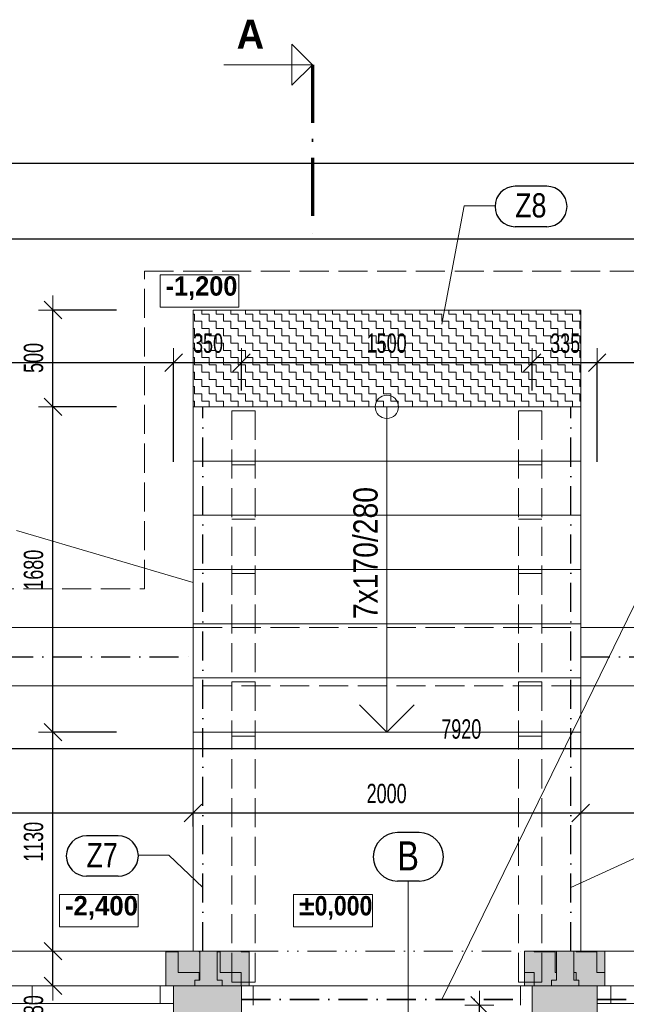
# Model space of a CAD drawing. Header units: millimetres. Extents: x -19372 to 59327, y -69634 to -42168.
# Tile 29 of 44: x -602 to 2527, y -47252 to -42168. Entities that reach past the tile are written whole.
import ezdxf

# ---------------------------------------------------------------- set-up
doc = ezdxf.new("R2010")
doc.units = ezdxf.units.MM
doc.header["$PDMODE"] = 65
for name, pattern in [('Carkovana 2x_1', [200, 150, -50]), ('Cerchovana_1', [250, 150, -50, 0, -50]), ('JIS_08_37', [480, 300, -90, 0, -90]), ('JIS_09_15', [300, 150, -50, 0, -50, 0, -50])]:
    doc.linetypes.add(name, pattern=pattern)
for name, color, linetype, lineweight in [('XR$10$ZPEVNĚNÉ PLOCHY - ČÁRKOVANĚ_1', 7, 'Continuous', 25), ('XR$2$1.NP - STÁVAJÍCÍ_1', 7, 'Continuous', 25), ('XR$3$KOTY_1', 7, 'Continuous', 25), ('XR$4$VÝROBKY_1', 7, 'Continuous', 25), ('XR$5$OKNA + IZOLANT_1', 7, 'Continuous', 25), ('XR$7$1.NP - FILING_1', 7, 'Continuous', 25), ('XR$8$1.NP - NÁVRH_1', 7, 'Continuous', 25)]:
    doc.layers.add(name, color=color, linetype=linetype, lineweight=lineweight)
doc.styles.add('ARIAL', font='ARIAL.TTF')
doc.styles.add('Arial Black', font='Arial Black')
doc.styles.add('ARIALNARROW', font='ARIALN.TTF')
doc.dimstyles.new('DIMSTYLE_10', dxfattribs={"dimtxt": 100, "dimasz": 150, "dimexe": 0, "dimexo": 0, "dimgap": 50, "dimtad": 2, "dimdec": 0, "dimrnd": 5, "dimzin": 12, "dimdsep": 46, "dimtxsty": 'ARIALNARROW', "dimblk1": 'ALL_ML_STRICH', "dimblk2": 'ALL_ML_STRICH', "dimsah": 1, "dimcen": 0, "dimclrd": 6, "dimclre": 6, "dimclrt": 6, "dimadec": 0, "dimazin": 0, "dimtfac": 1, "dimtdec": 0, "dimtix": 1, "dimtmove": 2, "dimatfit": 3, "dimfxl": 0, "dimtvp": 1.2, "dimtzin": 0, "dimlwd": 0, "dimlwe": 13, "dimarcsym": 0})
doc.dimstyles.new('DIMSTYLE_3', dxfattribs={"dimtxt": 100, "dimasz": 150, "dimexe": 0, "dimexo": 0, "dimgap": 50, "dimtad": 2, "dimdec": 0, "dimrnd": 5, "dimdsep": 46, "dimtxsty": 'ARIALNARROW', "dimblk1": 'ALL_ML_STRICH', "dimblk2": 'ALL_ML_STRICH', "dimsah": 1, "dimcen": 0, "dimclrd": 6, "dimclre": 6, "dimclrt": 6, "dimadec": 0, "dimazin": 0, "dimtfac": 1, "dimtdec": 0, "dimtix": 1, "dimtmove": 2, "dimatfit": 3, "dimfxl": 0, "dimtzin": 0, "dimlwd": 0, "dimlwe": 13, "dimarcsym": 0})
doc.dimstyles.new('DIMSTYLE_8', dxfattribs={"dimtxt": 100, "dimasz": 150, "dimexe": 0, "dimexo": 0, "dimgap": 50, "dimtad": 2, "dimdec": 0, "dimrnd": 5, "dimzin": 12, "dimdsep": 46, "dimtxsty": 'ARIALNARROW', "dimblk1": 'ALL_ML_STRICH', "dimblk2": 'ALL_ML_STRICH', "dimsah": 1, "dimcen": 0, "dimclrd": 6, "dimclre": 6, "dimclrt": 6, "dimadec": 0, "dimazin": 0, "dimtfac": 1, "dimtdec": 0, "dimtix": 1, "dimtmove": 2, "dimatfit": 3, "dimfxl": 0, "dimtzin": 0, "dimlwd": 0, "dimlwe": 13, "dimarcsym": 0})
pattern_1 = [(0, (216, 216), (108, 108), [108, -108]), (90, (216, 216), (-108, 108), [108, -108])]

# ---------------------------------------------------------------- blocks, each defined once
blk = doc.blocks.new('KOMPLEXNÍ OBJEKT_1')
at = {"layer": 'XR$3$KOTY_1', "color": 7, "linetype": 'Continuous', "lineweight": 13}
for p, q in [((908.9, -42400.2), (802.8, -42294.1)), ((802.8, -42294.1), (802.8, -42506.3)), ((908.9, -42400.2), (450.5, -42400.2)), ((908.9, -42400.2), (802.8, -42506.3))]:
    blk.add_line(p, q, dxfattribs=at)
at = {"layer": 'XR$3$KOTY_1', "color": 7, "linetype": 'JIS_08_37', "lineweight": 70}
blk.add_line((908.9, -42400.2), (908.9, -43275.6), dxfattribs=at)
at = {"layer": 'XR$3$KOTY_1', "color": 7, "linetype": 'Continuous', "lineweight": 25, "insert": (517.1, -42317.7), "char_height": 150, "width": 194.672, "attachment_point": 7, "rotation": 0.0001, "style": 'Arial Black'}
blk.add_mtext('\\W0.82;A', dxfattribs=at)
blk = doc.blocks.new('ALL_ML_STRICH')
at = {"color": 0, "linetype": 'ByBlock', "lineweight": -2}
for p, q in [((0, -0.5), (0, 0.5)), ((-1, 0), (0.5, 0)), ((-0.3, -0.3), (0.3, 0.3))]:
    blk.add_line(p, q, dxfattribs=at)
blk = doc.blocks.new('*D156')
at = {"layer": 'DEFPOINTS', "color": 6, "linetype": 'Continuous', "lineweight": 13}
for p in [(192.2, -43938.5), (192.2, -47156.7), (542.2, -47156.7)]:
    blk.add_point(p, dxfattribs=at)
at = {"layer": 'XR$3$KOTY_1', "color": 6, "linetype": 'Continuous', "lineweight": -2}
for p, q in [((192.2, -44081.7), (192.2, -43938.5)), ((192.2, -43938.5), (542.2, -43938.5)), ((542.2, -44081.7), (542.2, -43938.5))]:
    blk.add_line(p, q, dxfattribs=at)
at = {"layer": 'XR$3$KOTY_1', "color": 6, "linetype": 'Continuous', "lineweight": 13, "xscale": 150, "yscale": 150, "zscale": 150, "rotation": 180}
blk.add_blockref('ALL_ML_STRICH', (192.2, -43938.5), dxfattribs=at)
at = {"layer": 'XR$3$KOTY_1', "color": 6, "linetype": 'Continuous', "lineweight": 13, "xscale": 150, "yscale": 150, "zscale": 150}
blk.add_blockref('ALL_ML_STRICH', (542.2, -43938.5), dxfattribs=at)
at = {"layer": 'XR$3$KOTY_1', "color": 6, "linetype": 'Continuous', "lineweight": 13, "insert": (369.7, -43838.5), "char_height": 100, "width": 243.429, "attachment_point": 5, "style": 'ARIALNARROW'}
blk.add_mtext('\\W0.81;\\A1;{350}', dxfattribs=at)
blk = doc.blocks.new('*D157')
at = {"layer": 'DEFPOINTS', "color": 6, "linetype": 'Continuous', "lineweight": 13}
for p in [(542.2, -43938.5), (542.2, -47156.7), (2042.2, -47156.7)]:
    blk.add_point(p, dxfattribs=at)
at = {"layer": 'XR$3$KOTY_1', "color": 6, "linetype": 'Continuous', "lineweight": -2}
for p, q in [((542.2, -44081.7), (542.2, -43938.5)), ((542.2, -43938.5), (2042.2, -43938.5)), ((2042.2, -44081.7), (2042.2, -43938.5))]:
    blk.add_line(p, q, dxfattribs=at)
at = {"layer": 'XR$3$KOTY_1', "color": 6, "linetype": 'Continuous', "lineweight": 13, "xscale": 150, "yscale": 150, "zscale": 150, "rotation": 180}
blk.add_blockref('ALL_ML_STRICH', (542.2, -43938.5), dxfattribs=at)
at = {"layer": 'XR$3$KOTY_1', "color": 6, "linetype": 'Continuous', "lineweight": 13, "xscale": 150, "yscale": 150, "zscale": 150}
blk.add_blockref('ALL_ML_STRICH', (2042.2, -43938.5), dxfattribs=at)
at = {"layer": 'XR$3$KOTY_1', "color": 6, "linetype": 'Continuous', "lineweight": 13, "insert": (1291.1, -43838.5), "char_height": 100, "width": 324.571, "attachment_point": 5, "style": 'ARIALNARROW'}
blk.add_mtext('\\W0.81;\\A1;{1500}', dxfattribs=at)
blk = doc.blocks.new('*D158')
at = {"layer": 'DEFPOINTS', "color": 6, "linetype": 'Continuous', "lineweight": 13}
for p in [(2042.2, -43938.5), (2042.2, -47156.7), (2377.2, -47156.7)]:
    blk.add_point(p, dxfattribs=at)
at = {"layer": 'XR$3$KOTY_1', "color": 6, "linetype": 'Continuous', "lineweight": -2}
for p, q in [((2042.2, -44081.7), (2042.2, -43938.5)), ((2042.2, -43938.5), (2377.2, -43938.5)), ((2377.2, -44450.4), (2377.2, -43938.5))]:
    blk.add_line(p, q, dxfattribs=at)
at = {"layer": 'XR$3$KOTY_1', "color": 6, "linetype": 'Continuous', "lineweight": 13, "xscale": 150, "yscale": 150, "zscale": 150, "rotation": 180}
blk.add_blockref('ALL_ML_STRICH', (2042.2, -43938.5), dxfattribs=at)
at = {"layer": 'XR$3$KOTY_1', "color": 6, "linetype": 'Continuous', "lineweight": 13, "xscale": 150, "yscale": 150, "zscale": 150}
blk.add_blockref('ALL_ML_STRICH', (2377.2, -43938.5), dxfattribs=at)
at = {"layer": 'XR$3$KOTY_1', "color": 6, "linetype": 'Continuous', "lineweight": 13, "insert": (2212.2, -43838.5), "char_height": 100, "width": 243.429, "attachment_point": 5, "style": 'ARIALNARROW'}
blk.add_mtext('\\W0.81;\\A1;{335}', dxfattribs=at)
blk = doc.blocks.new('*D159')
at = {"layer": 'DEFPOINTS', "color": 6, "linetype": 'Continuous', "lineweight": 13}
for p in [(2377.2, -43938.5), (2377.2, -47156.7), (3977.2, -47156.7)]:
    blk.add_point(p, dxfattribs=at)
at = {"layer": 'XR$3$KOTY_1', "color": 6, "linetype": 'Continuous', "lineweight": -2}
for p, q in [((2377.2, -44450.4), (2377.2, -43938.5)), ((2377.2, -43938.5), (3977.2, -43938.5)), ((3977.2, -44450.4), (3977.2, -43938.5))]:
    blk.add_line(p, q, dxfattribs=at)
at = {"layer": 'XR$3$KOTY_1', "color": 6, "linetype": 'Continuous', "lineweight": 13, "xscale": 150, "yscale": 150, "zscale": 150, "rotation": 180}
blk.add_blockref('ALL_ML_STRICH', (2377.2, -43938.5), dxfattribs=at)
at = {"layer": 'XR$3$KOTY_1', "color": 6, "linetype": 'Continuous', "lineweight": 13, "xscale": 150, "yscale": 150, "zscale": 150}
blk.add_blockref('ALL_ML_STRICH', (3977.2, -43938.5), dxfattribs=at)
at = {"layer": 'XR$3$KOTY_1', "color": 6, "linetype": 'Continuous', "lineweight": 13, "insert": (3176.1, -43838.5), "char_height": 100, "width": 324.571, "attachment_point": 5, "style": 'ARIALNARROW'}
blk.add_mtext('\\W0.81;\\A1;{1600}', dxfattribs=at)
blk = doc.blocks.new('*D188')
at = {"layer": 'DEFPOINTS', "color": 6, "linetype": 'Continuous', "lineweight": 13}
for p in [(-11507.8, -43298.8), (-11507.8, -45471.7), (17177.2, -45471.7)]:
    blk.add_point(p, dxfattribs=at)
at = {"layer": 'XR$3$KOTY_1', "color": 6, "linetype": 'Continuous', "lineweight": -2}
for p, q in [((-11507.8, -44450.4), (-11507.8, -43298.8)), ((-11507.8, -43298.8), (17177.2, -43298.8)), ((17177.2, -44450.4), (17177.2, -43298.8))]:
    blk.add_line(p, q, dxfattribs=at)
at = {"layer": 'XR$3$KOTY_1', "color": 6, "linetype": 'Continuous', "lineweight": 13, "xscale": 150, "yscale": 150, "zscale": 150, "rotation": 180}
blk.add_blockref('ALL_ML_STRICH', (-11507.8, -43298.8), dxfattribs=at)
at = {"layer": 'XR$3$KOTY_1', "color": 6, "linetype": 'Continuous', "lineweight": 13, "xscale": 150, "yscale": 150, "zscale": 150}
blk.add_blockref('ALL_ML_STRICH', (17177.2, -43298.8), dxfattribs=at)
at = {"layer": 'XR$3$KOTY_1', "color": 6, "linetype": 'Continuous', "lineweight": 13, "insert": (2830, -43198.8), "char_height": 100, "width": 405.714, "attachment_point": 5, "style": 'ARIALNARROW'}
blk.add_mtext('\\W0.81;\\A1;{28685}', dxfattribs=at)
blk = doc.blocks.new('*D239')
at = {"layer": 'DEFPOINTS', "color": 6, "linetype": 'Continuous', "lineweight": 13}
for p in [(-2207.8, -43938.5), (192.2, -44550.4), (-2207.8, -47156.7)]:
    blk.add_point(p, dxfattribs=at)
at = {"layer": 'XR$3$KOTY_1', "color": 6, "linetype": 'Continuous', "lineweight": -2}
for p, q in [((-2207.8, -44450.4), (-2207.8, -43938.5)), ((-2207.8, -43938.5), (192.2, -43938.5)), ((192.2, -44450.4), (192.2, -43938.5))]:
    blk.add_line(p, q, dxfattribs=at)
at = {"layer": 'XR$3$KOTY_1', "color": 6, "linetype": 'Continuous', "lineweight": 13, "xscale": 150, "yscale": 150, "zscale": 150, "rotation": 180}
blk.add_blockref('ALL_ML_STRICH', (-2207.8, -43938.5), dxfattribs=at)
at = {"layer": 'XR$3$KOTY_1', "color": 6, "linetype": 'Continuous', "lineweight": 13, "xscale": 150, "yscale": 150, "zscale": 150}
blk.add_blockref('ALL_ML_STRICH', (192.2, -43938.5), dxfattribs=at)
at = {"layer": 'XR$3$KOTY_1', "color": 6, "linetype": 'Continuous', "lineweight": 13, "insert": (-1008.9, -43838.5), "char_height": 100, "width": 324.571, "attachment_point": 5, "style": 'ARIALNARROW'}
blk.add_mtext('\\W0.81;\\A1;{2400}', dxfattribs=at)
blk = doc.blocks.new('*D253')
at = {"layer": 'DEFPOINTS', "color": 6, "linetype": 'Continuous', "lineweight": 13}
for p in [(-17937.8, -42908.9), (-17937.8, -45471.7), (23607.2, -45471.7)]:
    blk.add_point(p, dxfattribs=at)
at = {"layer": 'XR$3$KOTY_1', "color": 6, "linetype": 'Continuous', "lineweight": -2}
for p, q in [((-17937.8, -44450.4), (-17937.8, -42908.9)), ((-17937.8, -42908.9), (23607.2, -42908.9)), ((23607.2, -44450.4), (23607.2, -42908.9))]:
    blk.add_line(p, q, dxfattribs=at)
at = {"layer": 'XR$3$KOTY_1', "color": 6, "linetype": 'Continuous', "lineweight": 13, "xscale": 150, "yscale": 150, "zscale": 150, "rotation": 180}
blk.add_blockref('ALL_ML_STRICH', (-17937.8, -42908.9), dxfattribs=at)
at = {"layer": 'XR$3$KOTY_1', "color": 6, "linetype": 'Continuous', "lineweight": 13, "xscale": 150, "yscale": 150, "zscale": 150}
blk.add_blockref('ALL_ML_STRICH', (23607.2, -42908.9), dxfattribs=at)
at = {"layer": 'XR$3$KOTY_1', "color": 6, "linetype": 'Continuous', "lineweight": 13, "insert": (2830, -42808.9), "char_height": 100, "width": 405.714, "attachment_point": 5, "style": 'ARIALNARROW'}
blk.add_mtext('\\W0.81;\\A1;{41545}', dxfattribs=at)
blk = doc.blocks.new('*D267')
at = {"layer": 'DEFPOINTS', "color": 6, "linetype": 'Continuous', "lineweight": 13}
for p in [(-2282.8, -45606.7), (5637.2, -45606.7), (-2282.8, -45930.8)]:
    blk.add_point(p, dxfattribs=at)
at = {"layer": 'XR$3$KOTY_1', "color": 6, "linetype": 'Continuous', "lineweight": -2}
for p, q in [((-2282.8, -45930.8), (-2282.8, -45930.8)), ((-2282.8, -45930.8), (5637.2, -45930.8)), ((5637.2, -45930.8), (5637.2, -45930.8))]:
    blk.add_line(p, q, dxfattribs=at)
at = {"layer": 'XR$3$KOTY_1', "color": 6, "linetype": 'Continuous', "lineweight": 13, "xscale": 150, "yscale": 150, "zscale": 150, "rotation": 180}
blk.add_blockref('ALL_ML_STRICH', (-2282.8, -45930.8), dxfattribs=at)
at = {"layer": 'XR$3$KOTY_1', "color": 6, "linetype": 'Continuous', "lineweight": 13, "xscale": 150, "yscale": 150, "zscale": 150}
blk.add_blockref('ALL_ML_STRICH', (5637.2, -45930.8), dxfattribs=at)
at = {"layer": 'XR$3$KOTY_1', "color": 6, "linetype": 'Continuous', "lineweight": 13, "insert": (1676.1, -45830.8), "char_height": 100, "width": 324.571, "attachment_point": 5, "style": 'ARIALNARROW'}
blk.add_mtext('\\W0.81;\\A1;{7920}', dxfattribs=at)
blk = doc.blocks.new('*D270')
at = {"layer": 'DEFPOINTS', "color": 6, "linetype": 'Continuous', "lineweight": 13}
for p in [(-2282.8, -46219.7), (-2282.8, -46263.8), (292.2, -46289.7)]:
    blk.add_point(p, dxfattribs=at)
at = {"layer": 'XR$3$KOTY_1', "color": 6, "linetype": 'Continuous', "lineweight": -2}
for p, q in [((-2282.8, -46263.8), (-2282.8, -46263.8)), ((-2282.8, -46263.8), (292.2, -46263.8)), ((292.2, -46333.8), (292.2, -46263.8))]:
    blk.add_line(p, q, dxfattribs=at)
at = {"layer": 'XR$3$KOTY_1', "color": 6, "linetype": 'Continuous', "lineweight": 13, "xscale": 150, "yscale": 150, "zscale": 150, "rotation": 180}
blk.add_blockref('ALL_ML_STRICH', (-2282.8, -46263.8), dxfattribs=at)
at = {"layer": 'XR$3$KOTY_1', "color": 6, "linetype": 'Continuous', "lineweight": 13, "xscale": 150, "yscale": 150, "zscale": 150}
blk.add_blockref('ALL_ML_STRICH', (292.2, -46263.8), dxfattribs=at)
at = {"layer": 'XR$3$KOTY_1', "color": 6, "linetype": 'Continuous', "lineweight": 13, "insert": (-996.4, -46163.8), "char_height": 100, "width": 324.571, "attachment_point": 5, "style": 'ARIALNARROW'}
blk.add_mtext('\\W0.81;\\A1;{2575}', dxfattribs=at)
blk = doc.blocks.new('*D271')
at = {"layer": 'DEFPOINTS', "color": 6, "linetype": 'Continuous', "lineweight": 13}
for p in [(292.2, -46263.8), (2292.2, -46219.7), (292.2, -46289.7)]:
    blk.add_point(p, dxfattribs=at)
at = {"layer": 'XR$3$KOTY_1', "color": 6, "linetype": 'Continuous', "lineweight": -2}
for p, q in [((292.2, -46333.8), (292.2, -46263.8)), ((292.2, -46263.8), (2292.2, -46263.8)), ((2292.2, -46263.8), (2292.2, -46263.8))]:
    blk.add_line(p, q, dxfattribs=at)
at = {"layer": 'XR$3$KOTY_1', "color": 6, "linetype": 'Continuous', "lineweight": 13, "xscale": 150, "yscale": 150, "zscale": 150, "rotation": 180}
blk.add_blockref('ALL_ML_STRICH', (292.2, -46263.8), dxfattribs=at)
at = {"layer": 'XR$3$KOTY_1', "color": 6, "linetype": 'Continuous', "lineweight": 13, "xscale": 150, "yscale": 150, "zscale": 150}
blk.add_blockref('ALL_ML_STRICH', (2292.2, -46263.8), dxfattribs=at)
at = {"layer": 'XR$3$KOTY_1', "color": 6, "linetype": 'Continuous', "lineweight": 13, "insert": (1291.1, -46163.8), "char_height": 100, "width": 324.571, "attachment_point": 5, "style": 'ARIALNARROW'}
blk.add_mtext('\\W0.81;\\A1;{2000}', dxfattribs=at)
blk = doc.blocks.new('*D272')
at = {"layer": 'DEFPOINTS', "color": 6, "linetype": 'Continuous', "lineweight": 13}
for p in [(2292.2, -46219.7), (2292.2, -46263.8), (5637.2, -46236.9)]:
    blk.add_point(p, dxfattribs=at)
at = {"layer": 'XR$3$KOTY_1', "color": 6, "linetype": 'Continuous', "lineweight": -2}
for p, q in [((2292.2, -46263.8), (2292.2, -46263.8)), ((2292.2, -46263.8), (5637.2, -46263.8)), ((5637.2, -46263.8), (5637.2, -46263.8))]:
    blk.add_line(p, q, dxfattribs=at)
at = {"layer": 'XR$3$KOTY_1', "color": 6, "linetype": 'Continuous', "lineweight": 13, "xscale": 150, "yscale": 150, "zscale": 150, "rotation": 180}
blk.add_blockref('ALL_ML_STRICH', (2292.2, -46263.8), dxfattribs=at)
at = {"layer": 'XR$3$KOTY_1', "color": 6, "linetype": 'Continuous', "lineweight": 13, "xscale": 150, "yscale": 150, "zscale": 150}
blk.add_blockref('ALL_ML_STRICH', (5637.2, -46263.8), dxfattribs=at)
at = {"layer": 'XR$3$KOTY_1', "color": 6, "linetype": 'Continuous', "lineweight": 13, "insert": (3963.6, -46163.8), "char_height": 100, "width": 324.571, "attachment_point": 5, "style": 'ARIALNARROW'}
blk.add_mtext('\\W0.81;\\A1;{3345}', dxfattribs=at)
blk = doc.blocks.new('*D290')
at = {"layer": 'DEFPOINTS', "color": 6, "linetype": 'Continuous', "lineweight": 13}
for p in [(1992.2, -47256.7), (1769.9, -49456.7), (1992.2, -49456.7)]:
    blk.add_point(p, dxfattribs=at)
at = {"layer": 'XR$3$KOTY_1', "color": 6, "linetype": 'Continuous', "lineweight": -2}
for p, q in [((1769.9, -47256.7), (1769.9, -47256.7)), ((1769.9, -49456.7), (1769.9, -47256.7)), ((1769.9, -49456.7), (1769.9, -49456.7))]:
    blk.add_line(p, q, dxfattribs=at)
at = {"layer": 'XR$3$KOTY_1', "color": 6, "linetype": 'Continuous', "lineweight": 13, "xscale": 150, "yscale": 150, "zscale": 150}
for p, rotation in [((1769.9, -47256.7), 90), ((1769.9, -49456.7), 270)]:
    blk.add_blockref('ALL_ML_STRICH', p, dxfattribs=dict(at, rotation=rotation))
at = {"layer": 'XR$3$KOTY_1', "color": 6, "linetype": 'Continuous', "lineweight": 13, "insert": (1669.9, -48357.7), "char_height": 100, "width": 324.571, "attachment_point": 5, "rotation": 90, "style": 'ARIALNARROW'}
blk.add_mtext('\\W0.81;\\A1;{2200}', dxfattribs=at)
blk = doc.blocks.new('*D299')
at = {"layer": 'DEFPOINTS', "color": 6, "linetype": 'Continuous', "lineweight": 13}
for p in [(292.2, -46976.7), (-430.2, -47156.7), (290.5, -47156.7)]:
    blk.add_point(p, dxfattribs=at)
at = {"layer": 'XR$3$KOTY_1', "color": 6, "linetype": 'Continuous', "lineweight": -2}
for p, q in [((-430.2, -46976.7), (-430.2, -46976.7)), ((-430.2, -47156.7), (-430.2, -46976.7)), ((-430.2, -47156.7), (-430.2, -47156.7))]:
    blk.add_line(p, q, dxfattribs=at)
at = {"layer": 'XR$3$KOTY_1', "color": 6, "linetype": 'Continuous', "lineweight": 13, "xscale": 150, "yscale": 150, "zscale": 150}
for p, rotation in [((-430.2, -46976.7), 90), ((-430.2, -47156.7), 270)]:
    blk.add_blockref('ALL_ML_STRICH', p, dxfattribs=dict(at, rotation=rotation))
at = {"layer": 'XR$3$KOTY_1', "color": 6, "linetype": 'Continuous', "lineweight": 13, "insert": (-530.2, -47281.8), "char_height": 100, "width": 243.429, "attachment_point": 5, "rotation": 90, "style": 'ARIALNARROW'}
blk.add_mtext('\\W0.81;\\A1;{180}', dxfattribs=at)
blk = doc.blocks.new('*D300')
at = {"layer": 'DEFPOINTS', "color": 6, "linetype": 'Continuous', "lineweight": 13}
for p in [(292.2, -45846.7), (-430.2, -46976.7), (292.2, -46976.7)]:
    blk.add_point(p, dxfattribs=at)
at = {"layer": 'XR$3$KOTY_1', "color": 6, "linetype": 'Continuous', "lineweight": -2}
for p, q in [((-101.9, -45846.7), (-430.2, -45846.7)), ((-430.2, -46976.7), (-430.2, -45846.7)), ((-430.2, -46976.7), (-430.2, -46976.7))]:
    blk.add_line(p, q, dxfattribs=at)
at = {"layer": 'XR$3$KOTY_1', "color": 6, "linetype": 'Continuous', "lineweight": 13, "xscale": 150, "yscale": 150, "zscale": 150}
for p, rotation in [((-430.2, -45846.7), 90), ((-430.2, -46976.7), 270)]:
    blk.add_blockref('ALL_ML_STRICH', p, dxfattribs=dict(at, rotation=rotation))
at = {"layer": 'XR$3$KOTY_1', "color": 6, "linetype": 'Continuous', "lineweight": 13, "insert": (-530.2, -46412.7), "char_height": 100, "width": 324.571, "attachment_point": 5, "rotation": 90, "style": 'ARIALNARROW'}
blk.add_mtext('\\W0.81;\\A1;{1130}', dxfattribs=at)
blk = doc.blocks.new('*D301')
at = {"layer": 'DEFPOINTS', "color": 6, "linetype": 'Continuous', "lineweight": 13}
for p in [(292.2, -44166.7), (-430.2, -45846.7), (292.2, -45846.7)]:
    blk.add_point(p, dxfattribs=at)
at = {"layer": 'XR$3$KOTY_1', "color": 6, "linetype": 'Continuous', "lineweight": -2}
for p, q in [((-101.9, -44166.7), (-430.2, -44166.7)), ((-430.2, -45846.7), (-430.2, -44166.7)), ((-101.9, -45846.7), (-430.2, -45846.7))]:
    blk.add_line(p, q, dxfattribs=at)
at = {"layer": 'XR$3$KOTY_1', "color": 6, "linetype": 'Continuous', "lineweight": 13, "xscale": 150, "yscale": 150, "zscale": 150}
for p, rotation in [((-430.2, -44166.7), 90), ((-430.2, -45846.7), 270)]:
    blk.add_blockref('ALL_ML_STRICH', p, dxfattribs=dict(at, rotation=rotation))
at = {"layer": 'XR$3$KOTY_1', "color": 6, "linetype": 'Continuous', "lineweight": 13, "insert": (-530.2, -45007.7), "char_height": 100, "width": 324.571, "attachment_point": 5, "rotation": 90, "style": 'ARIALNARROW'}
blk.add_mtext('\\W0.81;\\A1;{1680}', dxfattribs=at)
blk = doc.blocks.new('*D302')
at = {"layer": 'DEFPOINTS', "color": 6, "linetype": 'Continuous', "lineweight": 13}
for p in [(292.2, -43666.7), (-430.2, -44166.7), (292.2, -44166.7)]:
    blk.add_point(p, dxfattribs=at)
at = {"layer": 'XR$3$KOTY_1', "color": 6, "linetype": 'Continuous', "lineweight": -2}
for p, q in [((-101.9, -43666.7), (-430.2, -43666.7)), ((-430.2, -44166.7), (-430.2, -43666.7)), ((-101.9, -44166.7), (-430.2, -44166.7))]:
    blk.add_line(p, q, dxfattribs=at)
at = {"layer": 'XR$3$KOTY_1', "color": 6, "linetype": 'Continuous', "lineweight": 13, "xscale": 150, "yscale": 150, "zscale": 150}
for p, rotation in [((-430.2, -43666.7), 90), ((-430.2, -44166.7), 270)]:
    blk.add_blockref('ALL_ML_STRICH', p, dxfattribs=dict(at, rotation=rotation))
at = {"layer": 'XR$3$KOTY_1', "color": 6, "linetype": 'Continuous', "lineweight": 13, "insert": (-530.2, -43914.1), "char_height": 100, "width": 243.429, "attachment_point": 5, "rotation": 90, "style": 'ARIALNARROW'}
blk.add_mtext('\\W0.81;\\A1;{500}', dxfattribs=at)
blk = doc.blocks.new('KOMPLEXNÍ OBJEKT_23')
at = {"layer": 'XR$4$VÝROBKY_1', "linetype": 'Continuous', "lineweight": 13}
blk.add_hatch(color=171, dxfattribs=at).paths.add_polyline_path([(442.2, -47126.7), (442.2, -47156.7), (302.2, -47156.7), (302.2, -47126.7), (327.2, -47126.7), (327.2, -46976.7), (417.2, -46976.7), (417.2, -47126.7)], flags=16)
at = {"layer": 'XR$4$VÝROBKY_1', "color": 5, "linetype": 'Continuous', "lineweight": 13}
for p, q in [((417.2, -46976.7), (327.2, -46976.7)), ((327.2, -46976.7), (327.2, -47126.7)), ((417.2, -47126.7), (417.2, -46976.7)), ((302.2, -47156.7), (302.2, -47126.7)), ((302.2, -47126.7), (327.2, -47126.7)), ((417.2, -47126.7), (442.2, -47126.7)), ((442.2, -47126.7), (442.2, -47156.7)), ((442.2, -47156.7), (302.2, -47156.7)), ((327.2, -47156.7), (417.2, -47156.7))]:
    blk.add_line(p, q, dxfattribs=at)
blk = doc.blocks.new('KOMPLEXNÍ OBJEKT_24')
at = {"layer": 'XR$4$VÝROBKY_1', "linetype": 'Continuous', "lineweight": 13}
blk.add_hatch(color=171, dxfattribs=at).paths.add_polyline_path([(2142.2, -47126.7), (2142.2, -47156.7), (2282.2, -47156.7), (2282.2, -47126.7), (2257.2, -47126.7), (2257.2, -46976.7), (2167.2, -46976.7), (2167.2, -47126.7)])
at = {"layer": 'XR$4$VÝROBKY_1', "color": 5, "linetype": 'Continuous', "lineweight": 13}
for p, q in [((2167.2, -46976.7), (2257.2, -46976.7)), ((2167.2, -47126.7), (2167.2, -46976.7)), ((2257.2, -46976.7), (2257.2, -47126.7)), ((2142.2, -47126.7), (2142.2, -47156.7)), ((2167.2, -47126.7), (2142.2, -47126.7)), ((2282.2, -47126.7), (2257.2, -47126.7)), ((2282.2, -47156.7), (2282.2, -47126.7)), ((2142.2, -47156.7), (2282.2, -47156.7)), ((2257.2, -47156.7), (2167.2, -47156.7))]:
    blk.add_line(p, q, dxfattribs=at)
blk = doc.blocks.new('KOMPLEXNÍ OBJEKT_34')
at = {"layer": 'XR$5$OKNA + IZOLANT_1', "color": 7, "linetype": 'Continuous', "lineweight": 13}
for p, q in [((152.2, -47156.7), (152.2, -46976.7)), ((192.2, -47156.7), (152.2, -47156.7))]:
    blk.add_line(p, q, dxfattribs=at)
blk = doc.blocks.new('KOMPLEXNÍ OBJEKT_39')
at = {"layer": 'XR$5$OKNA + IZOLANT_1', "color": 7, "linetype": 'Continuous', "lineweight": 13}
for p, q in [((2417.2, -47156.7), (2417.2, -46976.7)), ((2377.2, -47156.7), (2417.2, -47156.7))]:
    blk.add_line(p, q, dxfattribs=at)
blk = doc.blocks.new('KOMPLEXNÍ OBJEKT_86')
at = {"layer": 'XR$5$OKNA + IZOLANT_1', "color": 7, "linetype": 'Continuous', "lineweight": 13}
for p, q in [((2002.2, -47156.7), (2002.2, -46976.7)), ((2042.2, -47156.7), (2002.2, -47156.7))]:
    blk.add_line(p, q, dxfattribs=at)
blk = doc.blocks.new('KOMPLEXNÍ OBJEKT_87')
at = {"layer": 'XR$5$OKNA + IZOLANT_1', "color": 7, "linetype": 'Continuous', "lineweight": 13}
for p, q in [((582.2, -47156.7), (582.2, -46976.7)), ((542.2, -47156.7), (582.2, -47156.7))]:
    blk.add_line(p, q, dxfattribs=at)
blk = doc.blocks.new('KOMPLEXNÍ OBJEKT_203')
at = {"layer": 'XR$8$1.NP - NÁVRH_1', "color": 7, "linetype": 'Continuous', "lineweight": 13}
for p, q in [((292.2, -44166.7), (292.2, -45846.7)), ((292.2, -44166.7), (2292.2, -44166.7)), ((1292.2, -44166.7), (1292.2, -45846.7)), ((2292.2, -44166.7), (2292.2, -45846.7)), ((292.2, -44446.7), (2292.2, -44446.7)), ((292.2, -44726.7), (2292.2, -44726.7)), ((292.2, -45006.7), (2292.2, -45006.7)), ((292.2, -45286.7), (2292.2, -45286.7)), ((292.2, -45566.7), (2292.2, -45566.7)), ((1292.2, -45846.7), (1150.7, -45705.3)), ((1292.2, -45846.7), (1433.6, -45705.3)), ((292.2, -45846.7), (2292.2, -45846.7)), ((292.2, -45846.7), (292.2, -46976.7)), ((2292.2, -45846.7), (2292.2, -46976.7))]:
    blk.add_line(p, q, dxfattribs=at)
at = {"layer": 'XR$8$1.NP - NÁVRH_1', "color": 7, "linetype": 'Carkovana 2x_1', "lineweight": 13}
for p, q in [((492.2, -44186.7), (492.2, -47136.7)), ((612.2, -44186.7), (492.2, -44186.7)), ((492.2, -44186.7), (612.2, -44186.7)), ((612.2, -47136.7), (612.2, -44186.7)), ((1972.2, -47136.7), (1972.2, -44186.7)), ((1972.2, -44186.7), (2092.2, -44186.7)), ((2092.2, -44186.7), (1972.2, -44186.7)), ((2092.2, -44186.7), (2092.2, -47136.7)), ((492.2, -44466.7), (612.2, -44466.7)), ((2092.2, -44466.7), (1972.2, -44466.7)), ((492.2, -44746.7), (612.2, -44746.7)), ((2092.2, -44746.7), (1972.2, -44746.7)), ((492.2, -45026.7), (612.2, -45026.7)), ((2092.2, -45026.7), (1972.2, -45026.7)), ((492.2, -45586.7), (612.2, -45586.7)), ((2092.2, -45586.7), (1972.2, -45586.7)), ((492.2, -45866.7), (612.2, -45866.7)), ((2092.2, -45866.7), (1972.2, -45866.7)), ((492.2, -47136.7), (612.2, -47136.7)), ((2092.2, -47136.7), (1972.2, -47136.7))]:
    blk.add_line(p, q, dxfattribs=at)
at = {"layer": 'XR$8$1.NP - NÁVRH_1', "color": 7, "linetype": 'Continuous', "lineweight": 13}
blk.add_circle((1292.2, -44166.7), 60, dxfattribs=at)

msp = doc.modelspace()

# ---------------------------------------------------------------- hatches: boundary and pattern name
at = {"layer": 'XR$4$VÝROBKY_1', "linetype": 'Continuous', "lineweight": 13}
h = msp.add_hatch(dxfattribs=at)
h.set_pattern_fill('VZOR', color=5, scale=37.5, style=0, pattern_type=2)
h.set_pattern_definition([(0, (75, 75), (37.5, 37.5), [37.5, -37.5]), (90, (75, 75), (-37.5, 37.5), [37.5, -37.5])])
h.paths.add_polyline_path([(292.2, -44166.7), (2292.2, -44166.7), (2292.2, -43666.7), (292.2, -43666.7)], flags=0)
at = {"layer": 'XR$7$1.NP - FILING_1', "linetype": 'Continuous', "lineweight": 13}
for points in [[(327.2, -47126.7), (327.2, -46976.7), (152.2, -46976.7), (152.2, -47156.7), (302.2, -47156.7), (302.2, -47126.7)], [(417.2, -47126.7), (442.2, -47126.7), (442.2, -47156.7), (582.2, -47156.7), (582.2, -46976.7), (417.2, -46976.7)], [(2167.2, -47126.7), (2167.2, -46976.7), (2002.2, -46976.7), (2002.2, -47156.7), (2142.2, -47156.7), (2142.2, -47126.7)], [(2257.2, -47126.7), (2282.2, -47126.7), (2282.2, -47156.7), (2417.2, -47156.7), (2417.2, -46976.7), (2257.2, -46976.7)]]:
    msp.add_hatch(color=11, dxfattribs=at).paths.add_polyline_path(points, flags=0)
h = msp.add_hatch(dxfattribs=at)
h.set_pattern_fill('VZOR', scale=108, style=0, pattern_type=2)
h.set_pattern_definition(pattern_1)
h.paths.add_polyline_path([(327.2, -47126.7), (327.2, -46976.7), (152.2, -46976.7), (152.2, -47156.7), (302.2, -47156.7), (302.2, -47126.7)], flags=0)
h = msp.add_hatch(dxfattribs=at)
h.set_pattern_fill('VZOR', scale=108, style=0, pattern_type=2)
h.set_pattern_definition(pattern_1)
h.paths.add_polyline_path([(417.2, -47126.7), (442.2, -47126.7), (442.2, -47156.7), (582.2, -47156.7), (582.2, -46976.7), (417.2, -46976.7)], flags=0)
h = msp.add_hatch(dxfattribs=at)
h.set_pattern_fill('VZOR', scale=108, style=0, pattern_type=2)
h.set_pattern_definition(pattern_1)
h.paths.add_polyline_path([(2167.2, -47126.7), (2167.2, -46976.7), (2002.2, -46976.7), (2002.2, -47156.7), (2142.2, -47156.7), (2142.2, -47126.7)], flags=0)
h = msp.add_hatch(dxfattribs=at)
h.set_pattern_fill('VZOR', scale=108, style=0, pattern_type=2)
h.set_pattern_definition(pattern_1)
h.paths.add_polyline_path([(2257.2, -47126.7), (2282.2, -47126.7), (2282.2, -47156.7), (2417.2, -47156.7), (2417.2, -46976.7), (2257.2, -46976.7)], flags=0)
for points in [[(442.2, -47606.7), (542.2, -47606.7), (542.2, -47156.7), (192.2, -47156.7), (192.2, -47606.7), (292.2, -47606.7), (292.2, -50266.7), (442.2, -50266.7), (442.2, -50036.7), (542.2, -50036.7), (542.2, -49886.7), (442.2, -49886.7)], [(2242.2, -47606.7), (2377.2, -47606.7), (2377.2, -47156.7), (2042.2, -47156.7), (2042.2, -47606.7), (2092.2, -47606.7), (2092.2, -49886.7), (2042.2, -49886.7), (2042.2, -50036.7), (3177.2, -50036.7), (3177.2, -49886.7), (2242.2, -49886.7)]]:
    msp.add_hatch(color=254, dxfattribs=at).paths.add_polyline_path(points)

# ---------------------------------------------------------------- linework, layer by layer
at = {"layer": 'XR$10$ZPEVNĚNÉ PLOCHY - ČÁRKOVANĚ_1', "color": 204, "linetype": 'Carkovana 2x_1', "lineweight": 13}
for p, q in [((42.2, -43466.7), (5637.2, -43466.7)), ((42.2, -45106.7), (42.2, -43466.7)), ((-2782.8, -45106.7), (42.2, -45106.7))]:
    msp.add_line(p, q, dxfattribs=at)
at = {"layer": 'XR$2$1.NP - STÁVAJÍCÍ_1', "color": 8, "linetype": 'Continuous', "lineweight": 18}
for p, q in [((192.2, -47156.7), (542.2, -47156.7)), ((192.2, -47156.7), (192.2, -47606.7)), ((542.2, -47606.7), (542.2, -47156.7)), ((2042.2, -47606.7), (2042.2, -47156.7)), ((2042.2, -47156.7), (2377.2, -47156.7)), ((2377.2, -47156.7), (2377.2, -47606.7))]:
    msp.add_line(p, q, dxfattribs=at)
at = {"layer": 'XR$3$KOTY_1', "color": 3, "linetype": 'Continuous', "lineweight": 25}
for p, q in [((2117.6, -43028.1), (1954.6, -43028.1)), ((2117.6, -43236.5), (1954.6, -43236.5)), ((1459, -46365.3), (1347.2, -46365.3)), ((-94, -46381.7), (-257.1, -46381.7)), ((-94, -46590.1), (-257.1, -46590.1)), ((1459, -46615.3), (1347.2, -46615.3))]:
    msp.add_line(p, q, dxfattribs=at)
at = {"layer": 'XR$3$KOTY_1', "color": 3, "linetype": 'Continuous', "lineweight": 13}
for p, q in [((1691.4, -43128.1), (1576.3, -43740.5)), ((1851.4, -43128.1), (1691.4, -43128.1)), ((7.8, -46481.7), (167.8, -46481.7)), ((167.8, -46481.7), (342.2, -46648.4)), ((2606.5, -46481.7), (2242.2, -46648.4)), ((1402.2, -46615.3), (1402.2, -47246.7))]:
    msp.add_line(p, q, dxfattribs=at)
at = {"layer": 'XR$3$KOTY_1', "color": 7, "linetype": 'Continuous', "lineweight": 13}
for p, q in [((-618.7, -44804.9), (292.2, -45073.6)), ((1576.7, -47226.7), (2659.5, -45003.1))]:
    msp.add_line(p, q, dxfattribs=at)
at = {"layer": 'XR$3$KOTY_1', "color": 3, "linetype": 'Continuous', "lineweight": 25}
for centre, radius, start, end in [((1954.6, -43132.3), 104.2, 90, 270), ((2117.6, -43132.3), 104.2, 270, 90), ((1347.2, -46490.3), 125, 90, 270), ((1459, -46490.3), 125, 270, 90), ((-257.1, -46485.9), 104.2, 90, 270), ((-94, -46485.9), 104.2, 270, 90)]:
    msp.add_arc(centre, radius, start, end, dxfattribs=at)
at = {"layer": 'XR$4$VÝROBKY_1', "color": 7, "linetype": 'Continuous', "lineweight": 13}
for p, q in [((292.2, -43666.7), (292.2, -44166.7)), ((2292.2, -43666.7), (292.2, -43666.7)), ((2292.2, -44166.7), (2292.2, -43666.7)), ((292.2, -44166.7), (2292.2, -44166.7))]:
    msp.add_line(p, q, dxfattribs=at)
at = {"layer": 'XR$4$VÝROBKY_1', "color": 5, "linetype": 'Cerchovana_1', "lineweight": 25}
for p, q in [((342.2, -46976.7), (342.2, -44166.7)), ((2242.2, -46976.7), (2242.2, -44166.7)), ((-2432.8, -45456.7), (292.2, -45456.7)), ((2292.2, -45456.7), (5787.2, -45456.7))]:
    msp.add_line(p, q, dxfattribs=at)
at = {"layer": 'XR$5$OKNA + IZOLANT_1', "color": 132, "linetype": 'Continuous', "lineweight": 13}
for p, q in [((1402.2, -46942.6), (1402.2, -48177.1)), ((192.2, -47156.7), (-2207.8, -47156.7)), ((-537.8, -47246.7), (-537.8, -47156.7)), ((122.2, -47246.7), (122.2, -47156.7)), ((542.2, -47156.7), (2042.2, -47156.7)), ((542.2, -47156.7), (2042.2, -47156.7)), ((602.2, -47256.7), (602.2, -47156.7)), ((1982.2, -47256.7), (1982.2, -47156.7)), ((2377.2, -47156.7), (3977.2, -47156.7)), ((2447.2, -47246.7), (2447.2, -47156.7)), ((192.2, -47246.7), (-2207.8, -47246.7)), ((2377.2, -47246.7), (3977.2, -47246.7))]:
    msp.add_line(p, q, dxfattribs=at)
at = {"layer": 'XR$5$OKNA + IZOLANT_1', "color": 7, "linetype": 'Continuous', "lineweight": 13}
for p, q in [((152.2, -46976.7), (-2167.8, -46976.7)), ((152.2, -46976.7), (582.2, -46976.7)), ((2002.2, -46976.7), (2417.2, -46976.7)), ((2417.2, -46976.7), (3937.2, -46976.7))]:
    msp.add_line(p, q, dxfattribs=at)
at = {"layer": 'XR$5$OKNA + IZOLANT_1', "color": 7, "linetype": 'JIS_09_15', "lineweight": 13}
msp.add_line((582.2, -46976.7), (2002.2, -46976.7), dxfattribs=at)
at = {"layer": 'XR$7$1.NP - FILING_1', "color": 5, "linetype": 'Cerchovana_1', "lineweight": 35}
for p, q in [((542.2, -47226.7), (2042.2, -47226.7)), ((2377.2, -47226.7), (3977.2, -47226.7))]:
    msp.add_line(p, q, dxfattribs=at)
at = {"layer": 'XR$8$1.NP - NÁVRH_1', "color": 7, "linetype": 'Continuous', "lineweight": 13}
for p, q in [((-2582.8, -45306.7), (292.2, -45306.7)), ((2292.2, -45306.7), (5637.2, -45306.7)), ((-2282.8, -45606.7), (292.2, -45606.7)), ((2292.2, -45606.7), (5637.2, -45606.7))]:
    msp.add_line(p, q, dxfattribs=at)
at = {"layer": 'XR$8$1.NP - NÁVRH_1', "color": 7, "linetype": 'Carkovana 2x_1', "lineweight": 13}
for p, q in [((292.2, -45306.7), (2292.2, -45306.7)), ((2292.2, -45606.7), (292.2, -45606.7))]:
    msp.add_line(p, q, dxfattribs=at)
at = {"layer": 'XR$8$1.NP - NÁVRH_1', "color": 6, "linetype": 'Continuous', "lineweight": 13}
for points in [[(122, -43651.7), (529.2, -43651.7), (529.2, -43485.1), (122, -43485.1), (122, -43651.7)], [(-397.3, -46851.9), (9.9, -46851.9), (9.9, -46685.2), (-397.3, -46685.2), (-397.3, -46851.9)], [(810.8, -46851.9), (1218.4, -46851.9), (1218.4, -46685.2), (810.8, -46685.2), (810.8, -46851.9)]]:
    msp.add_lwpolyline(points, dxfattribs=at)

# ---------------------------------------------------------------- block references
at = {"layer": 'XR$3$KOTY_1', "color": 7, "linetype": 'Continuous', "lineweight": 13}
msp.add_blockref('KOMPLEXNÍ OBJEKT_1', (0, 0), dxfattribs=at)
at = {"layer": 'XR$4$VÝROBKY_1', "color": 5, "linetype": 'Continuous', "lineweight": 13}
for name in ['KOMPLEXNÍ OBJEKT_23', 'KOMPLEXNÍ OBJEKT_24']:
    msp.add_blockref(name, (0, 0), dxfattribs=at)
at = {"layer": 'XR$5$OKNA + IZOLANT_1', "color": 7, "linetype": 'Continuous', "lineweight": 13}
for name in ['KOMPLEXNÍ OBJEKT_34', 'KOMPLEXNÍ OBJEKT_87', 'KOMPLEXNÍ OBJEKT_86', 'KOMPLEXNÍ OBJEKT_39']:
    msp.add_blockref(name, (0, 0), dxfattribs=at)
at = {"layer": 'XR$8$1.NP - NÁVRH_1', "color": 7, "linetype": 'Continuous', "lineweight": 13}
msp.add_blockref('KOMPLEXNÍ OBJEKT_203', (0, 0), dxfattribs=at)

# ---------------------------------------------------------------- texts
at = {"layer": 'XR$3$KOTY_1', "color": 3, "linetype": 'Continuous', "lineweight": 25, "attachment_point": 7, "style": 'ARIAL'}
for s, insert, char_height, width in [('\\W0.79;Z8', (1954.6, -43190.6), 125, 212.618), ('\\W0.79;B', (1347.2, -46560.3), 150, 170.982), ('\\W0.79;Z7', (-257.1, -46544.2), 125, 212.618)]:
    msp.add_mtext(s, dxfattribs=dict(at, insert=insert, char_height=char_height, width=width))
at = {"layer": 'XR$8$1.NP - NÁVRH_1', "color": 6, "linetype": 'Continuous', "lineweight": 13, "char_height": 100, "attachment_point": 7, "style": 'ARIALNARROW'}
for s, insert, width in [('\\W1.14;\\fArial Narrow|i0|b1|c0|p0;-1,200', (150.9, -43615.1), 435.194), ('\\W1.16;\\fArial Narrow|i0|b1|c0|p0;-2,400', (-368.4, -46815.2), 436.276), ('\\W1.04;\\fArial Narrow|i0|b1|c0|p0;±0,000', (839.7, -46815.2), 430.643)]:
    msp.add_mtext(s, dxfattribs=dict(at, insert=insert, width=width))
at = {"layer": 'XR$8$1.NP - NÁVRH_1', "color": 7, "linetype": 'Continuous', "lineweight": 25, "insert": (1246.3, -45262.9), "char_height": 125, "width": 757.183, "attachment_point": 7, "rotation": 90, "style": 'ARIALNARROW'}
msp.add_mtext('\\W1.02;7x170/280', dxfattribs=at)

# ---------------------------------------------------------------- dimensions: what is measured, and where the dimension line sits
at = {"layer": 'XR$3$KOTY_1', "color": 6, "linetype": 'Continuous', "lineweight": 13}
for base, p1, p2, dimstyle, picture, middle in [((23607.2, -42908.9), (-17937.8, -44450.4), (23607.2, -44450.4), 'DIMSTYLE_3', '*D253', (2830, -42808.9)), ((17177.2, -43298.8), (-11507.8, -44450.4), (17177.2, -44450.4), 'DIMSTYLE_3', '*D188', (2830, -43198.8)), ((192.2, -43938.5), (-2207.8, -44450.4), (192.2, -44450.4), 'DIMSTYLE_3', '*D239', (-1008.9, -43838.5)), ((542.2, -43938.5), (192.2, -44081.7), (542.2, -44081.7), 'DIMSTYLE_3', '*D156', (369.7, -43838.5)), ((2042.2, -43938.5), (542.2, -44081.7), (2042.2, -44081.7), 'DIMSTYLE_3', '*D157', (1291.1, -43838.5)), ((2377.2, -43938.5), (2042.2, -44081.7), (2377.2, -44450.4), 'DIMSTYLE_3', '*D158', (2212.2, -43838.5)), ((3977.2, -43938.5), (2377.2, -44450.4), (3977.2, -44450.4), 'DIMSTYLE_3', '*D159', (3176.1, -43838.5)), ((5637.2, -45930.8), (-2282.8, -45930.8), (5637.2, -45930.8), 'DIMSTYLE_8', '*D267', (1676.1, -45830.8)), ((292.2, -46263.8), (-2282.8, -46263.8), (292.2, -46333.8), 'DIMSTYLE_8', '*D270', (-996.4, -46163.8)), ((2292.2, -46263.8), (292.2, -46333.8), (2292.2, -46263.8), 'DIMSTYLE_8', '*D271', (1291.1, -46163.8)), ((5637.2, -46263.8), (2292.2, -46263.8), (5637.2, -46263.8), 'DIMSTYLE_8', '*D272', (3963.6, -46163.8))]:
    dim = msp.add_linear_dim(base=base, p1=p1, p2=p2, dimstyle=dimstyle, override={"dimpost": '<>', "dimclrd": 6, "dimclre": 6, "dimclrt": 6, "dimlwd": 0, "dimlwe": 13}, dxfattribs=at)
    dim.commit()
    dim.dimension.update_dxf_attribs({"geometry": picture, "text_midpoint": middle, "dimtype": 160})
for base, p1, p2, dimstyle, picture, middle in [((-430.2, -43666.7), (-101.9, -44166.7), (-101.9, -43666.7), 'DIMSTYLE_8', '*D302', (-530.2, -43914.1)), ((-430.2, -44166.7), (-101.9, -45846.7), (-101.9, -44166.7), 'DIMSTYLE_8', '*D301', (-530.2, -45007.7)), ((-430.2, -45846.7), (-430.2, -46976.7), (-101.9, -45846.7), 'DIMSTYLE_8', '*D300', (-530.2, -46412.7)), ((-430.2, -46976.7), (-430.2, -47156.7), (-430.2, -46976.7), 'DIMSTYLE_10', '*D299', (-530.2, -47281.8)), ((1769.9, -47256.7), (1769.9, -49456.7), (1769.9, -47256.7), 'DIMSTYLE_8', '*D290', (1669.9, -48357.7))]:
    dim = msp.add_linear_dim(base=base, p1=p1, p2=p2, angle=90, dimstyle=dimstyle, override={"dimpost": '<>', "dimclrd": 6, "dimclre": 6, "dimclrt": 6, "dimlwd": 0, "dimlwe": 13}, dxfattribs=at)
    dim.commit()
    dim.dimension.update_dxf_attribs({"geometry": picture, "text_midpoint": middle, "dimtype": 160})

doc.saveas('drawing.dxf')
